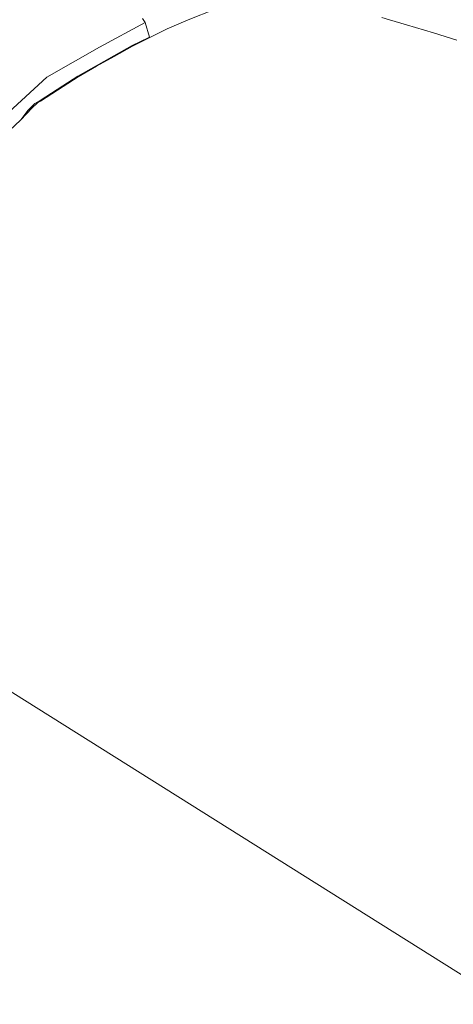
# Model space of a CAD drawing. Header units: metres. Extents: x 185049 to 189876, y 349292 to 352302.
# Tile 49 of 256: x 186915 to 187055, y 351572 to 351890. Entities that reach past the tile are written whole.
import ezdxf

# ---------------------------------------------------------------- set-up
doc = ezdxf.new("R2010")
doc.units = ezdxf.units.M
doc.layers.add('B-WE-GR-GRAS-GV', color=60, linetype='Continuous', lineweight=13)
doc.layers.add('B-WE-OG-WATER_POEL-GV', color=7, linetype='Continuous', lineweight=18)

msp = doc.modelspace()

# ---------------------------------------------------------------- linework, layer by layer
at = {"layer": 'B-WE-GR-GRAS-GV'}
for points in [[(186954.409, 351890.622, 22.15), (186955.26, 351889.254, 21.884), (186940.47, 351881.302, 21.971), (186923.508, 351871.595, 22.015), (186906.959, 351856.501, 22.093)], [(186906.959, 351856.501, 22.093), (186923.508, 351871.595, 22.015), (186940.47, 351881.302, 21.971), (186955.26, 351889.254, 21.884), (186956.693, 351884.6, 21.273), (186956.23, 351884.365, 21.169), (186951.113, 351881.8, 21.132), (186945.114, 351878.485, 21.146), (186939.39, 351875.297, 21.169), (186933.543, 351871.885, 21.151), (186928.639, 351868.761, 21.202), (186921.338, 351864.003, 21.211), (186919.595, 351863.108, 21.165), (186917.437, 351860.965, 21.157), (186915.055, 351857.816, 20.955), (186911.315, 351854.292, 20.955)]]:
    msp.add_polyline3d(points, dxfattribs=at)
at = {"layer": 'B-WE-OG-WATER_POEL-GV'}
for points in [[(186911.315, 351854.292, 20.955), (186915.055, 351857.816, 20.955), (186918.582, 351861.545, 20.955), (186920.46, 351863.342, 20.955), (186921.447, 351863.836, 20.955), (186928.748, 351868.593, 20.955), (186933.647, 351871.714, 20.955), (186939.489, 351875.124, 20.955), (186945.211, 351878.31, 20.955), (186951.207, 351881.623, 20.955), (186956.32, 351884.186, 20.955), (186962.35, 351887.251, 20.955), (186969.123, 351890.157, 20.955), (186977.96, 351893.578, 20.955)], [(187031.776, 351890.933, 20.955), (187034.277, 351890.117, 20.89), (187039.737, 351888.515, 20.955), (187048.557, 351885.969, 20.955), (187056.114, 351883.586, 20.955)], [(186850.646, 351711.192, 20.956), (187146.548, 351525.292, 20.956)], [(187146.548, 351525.292, 20.956), (186850.646, 351711.192, 20.956)]]:
    msp.add_polyline3d(points, dxfattribs=at)

doc.saveas('drawing.dxf')
